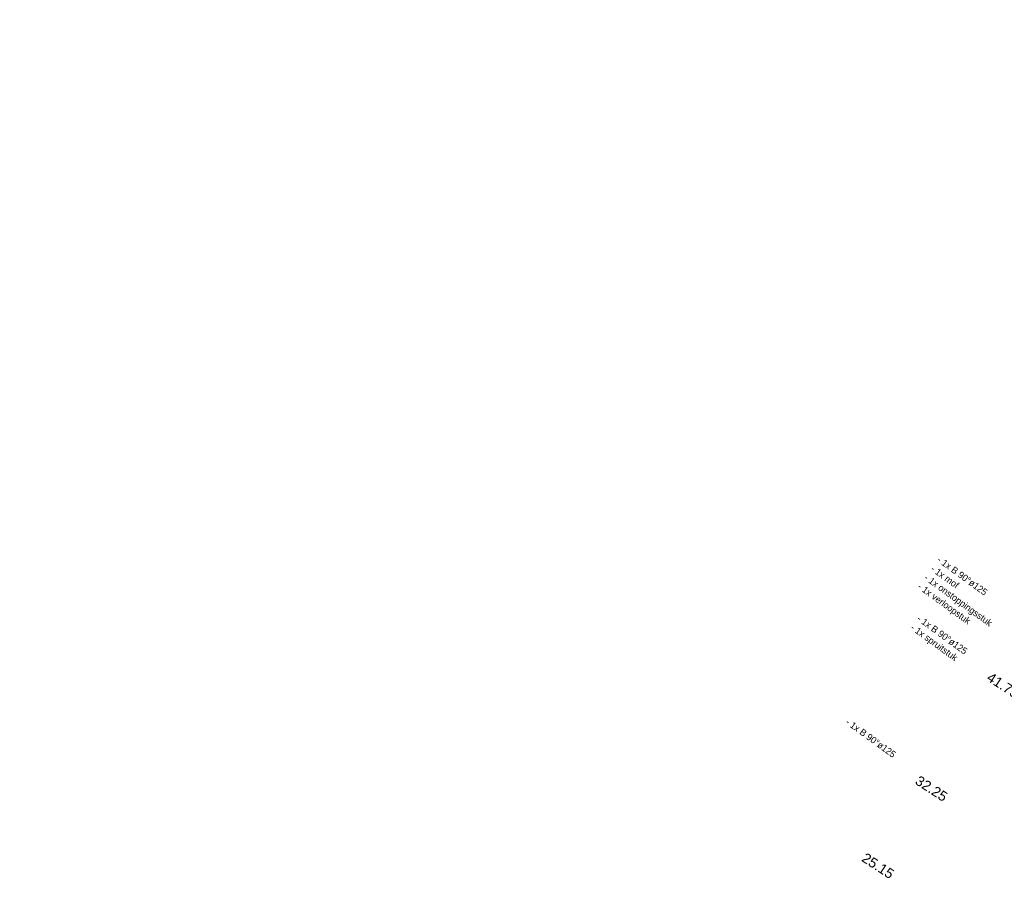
# Model space of a CAD drawing. Header units: inches. Extents: x 0 to 191500, y 0 to 342750.
# Tile 243 of 256: x 186612 to 186687, y 331978 to 332045. Entities that reach past the tile are written whole.
import ezdxf

# ---------------------------------------------------------------- set-up
doc = ezdxf.new("R2010")
doc.units = ezdxf.units.IN
doc.header["$MEASUREMENT"] = 0
doc.linetypes.add('RI-GWA_HUISAANSLUITING', pattern=[23, 4, -1.8, 2.6, -1.8, 4.6, -1.8, 4.6, -1.8])
for name, color, linetype, lineweight in [('ECW', 150, 'Continuous', 20), ('N-WE-RI-GWA-MAATVOERING-T25', 30, 'RI-GWA_HUISAANSLUITING', 20), ('Tekst algemeen', 7, 'Continuous', 20)]:
    doc.layers.add(name, color=color, linetype=linetype, lineweight=lineweight)
picture_1 = doc.add_image_def('image1.ecw', size_in_pixel=(220000, 285000))

msp = doc.modelspace()

# ---------------------------------------------------------------- texts
at = {"layer": 'N-WE-RI-GWA-MAATVOERING-T25', "char_height": 0.75, "width": 14.6844, "attachment_point": 4, "rotation": 327}
for s, insert in [('{\\fArial|b0|i0|c0|p34;41.75}', (186685.46554, 331995.42428)), ('{\\fArial|b0|i0|c0|p34;32.25}', (186680.05979, 331987.61224)), ('{\\fArial|b0|i0|c0|p34;25.15}', (186676.0197, 331981.77378))]:
    msp.add_mtext(s, dxfattribs=dict(at, insert=insert))
at = {"layer": 'Tekst algemeen', "char_height": 0.5, "width": 14.1897, "attachment_point": 1, "rotation": 324}
for s, insert in [('{\\fProxy 1|b0|i0|c0|p72;\\C2;- 1x B 90°ø125\\P- 1x mof\\P\\fProxy 1|b0|i0|c0|p8;- 1x onstoppingsstuk\\P\\fProxy 1|b0|i0|c0|p72;- 1x verloopstuk}', (186681.83352, 332004.49521)), ('{\\fProxy 1|b0|i0|c0|p72;\\C2;- 1x B 90°ø125\\P- 1x spruitstuk}', (186680.31957, 332000.04408)), ('{\\fProxy 1|b0|i0|c0|p72;\\C2;- 1x B 90°ø125}', (186674.91382, 331992.23205))]:
    msp.add_mtext(s, dxfattribs=dict(at, insert=insert))

# ---------------------------------------------------------------- pictures from other files: only their frames are drawn
at = {"layer": 'ECW'}
image = msp.add_image(picture_1, insert=(180500, 328500), size_in_units=(11000, 14250), dxfattribs=at)
image.dxf.flags = 7

doc.saveas('drawing.dxf')
